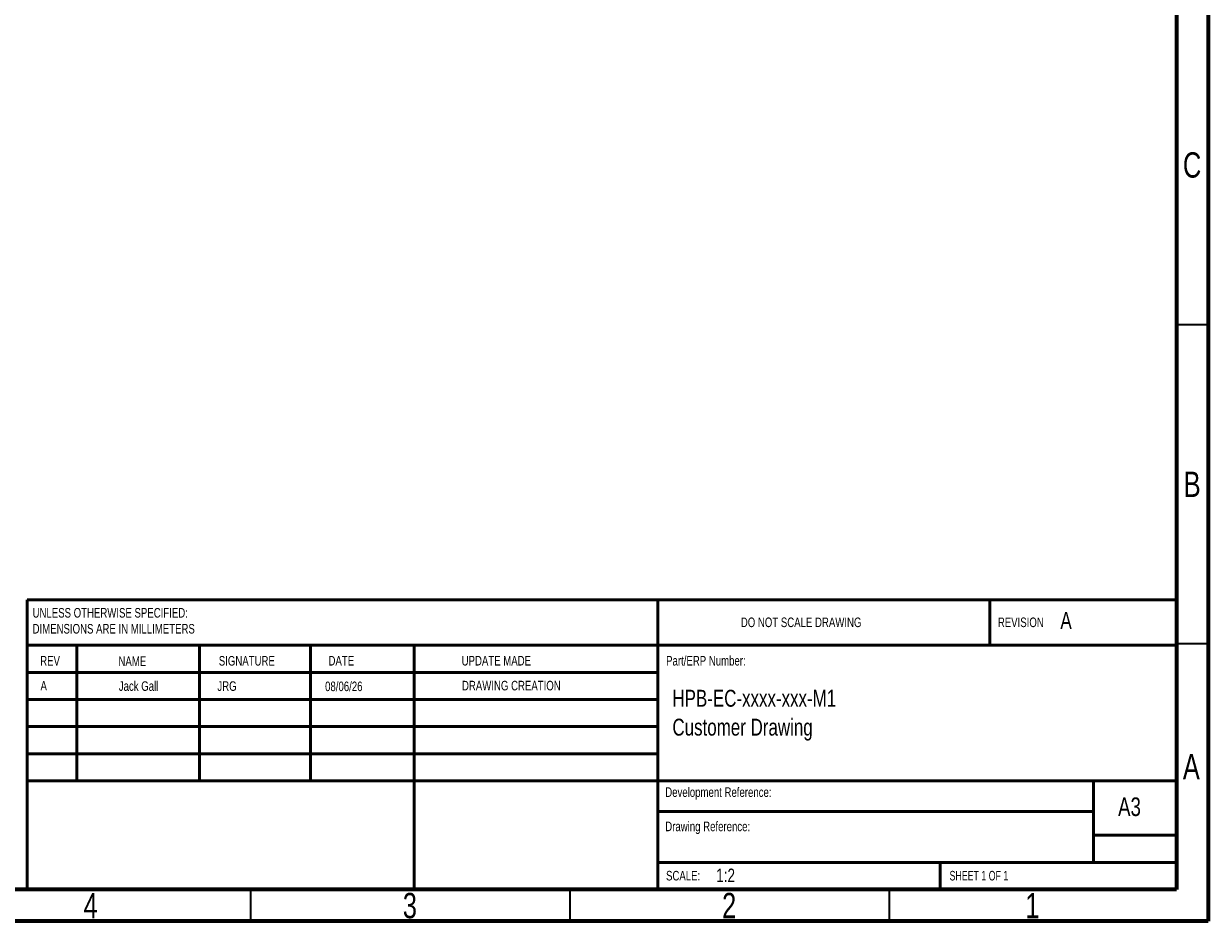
# Model space of a CAD drawing. Header units: millimetres. Extents: x 15 to 415, y 5 to 292.
# Tile 8 of 15: x 229 to 415, y 5 to 146. Entities that reach past the tile are written whole.
import ezdxf

# ---------------------------------------------------------------- set-up
doc = ezdxf.new("R2010")
doc.units = ezdxf.units.MM
doc.styles.add('SLDTEXTSTYLE0', font='TXT', dxfattribs={"width": 0.75})
doc.styles.add('SLDTEXTSTYLE1', font='TXT', dxfattribs={"width": 0.6875})

# ---------------------------------------------------------------- blocks, each defined once
blk = doc.blocks.new('SW_NOTE_0')
at = {"color": 0, "linetype": 'Continuous', "lineweight": 0, "char_height": 2.6458, "attachment_point": 1, "style": 'SLDTEXTSTYLE0'}
for s, insert in [('HPB-EC-xxxx-xxx-M1', (0, 3.41)), ('Customer Drawing', (0, -1.12))]:
    blk.add_mtext(s, dxfattribs=dict(at, insert=insert))
blk = doc.blocks.new('SW_NOTE_0_1')
at = {"color": 0, "linetype": 'Continuous', "lineweight": 0, "char_height": 1.5, "attachment_point": 1, "style": 'SLDTEXTSTYLE0'}
for s, insert in [('UNLESS OTHERWISE SPECIFIED:', (0, 1.93)), ('DIMENSIONS ARE IN MILLIMETERS', (0, -0.57))]:
    blk.add_mtext(s, dxfattribs=dict(at, insert=insert))

msp = doc.modelspace()

# ---------------------------------------------------------------- linework, layer by layer
at = {"color": 7, "linetype": 'Continuous', "lineweight": 70}
for p, q in [((415, 292), (415, 5)), ((410, 287), (410, 10)), ((410, 10), (20, 10)), ((415, 5), (15, 5))]:
    msp.add_line(p, q, dxfattribs=at)
at = {"color": 7, "linetype": 'Continuous', "lineweight": 35}
for p, q in [((410, 98.5), (415, 98.5)), ((410, 48.5), (415, 48.5)), ((265, 10), (265, 5)), ((315, 10), (315, 5)), ((365, 10), (365, 5))]:
    msp.add_line(p, q, dxfattribs=at)
at = {"color": 7, "linetype": 'Continuous', "lineweight": 50}
for p, q in [((230, 55.345), (410, 55.345)), ((230, 55.345), (230, 10)), ((328.8, 55.345), (328.8, 10)), ((380.8, 48.25), (380.8, 55.345)), ((410, 48.25), (230, 48.25)), ((237.8, 48.25), (237.8, 27)), ((256.991, 48.25), (256.991, 27)), ((274.399, 48.25), (274.399, 27)), ((290.651, 10), (290.651, 48.25)), ((328.8, 44), (230, 44)), ((328.8, 39.75), (230, 39.75)), ((328.8, 35.5), (230, 35.5)), ((328.8, 31.25), (230, 31.25)), ((284.6, 27), (230, 27)), ((284.6, 27), (410, 27)), ((397, 14.25), (397, 27)), ((397, 22.182), (328.8, 22.182)), ((410, 18.5), (397, 18.5)), ((410, 14.198), (328.8, 14.198)), ((373, 10), (373, 14.25))]:
    msp.add_line(p, q, dxfattribs=at)

# ---------------------------------------------------------------- block references
at = {"color": 7, "linetype": 'Continuous', "lineweight": 0}
for name, p in [('SW_NOTE_0_1', (230.869, 52.155)), ('SW_NOTE_0', (331.074, 37.86))]:
    msp.add_blockref(name, p, dxfattribs=at)

# ---------------------------------------------------------------- texts
for s, insert, char_height, attachment_point, style in [('C', (412.459, 125.482), 3.969, 2, 'SLDTEXTSTYLE0'), ('B', (412.471, 75.454), 3.969, 2, 'SLDTEXTSTYLE0'), ('DO NOT SCALE DRAWING', (341.788, 52.594), 1.5, 1, 'SLDTEXTSTYLE0'), ('REVISION', (382.041, 52.594), 1.5, 1, 'SLDTEXTSTYLE0'), ('A', (391.837, 53.468), 2.646, 1, 'SLDTEXTSTYLE0'), ('REV', (232.062, 46.562), 1.5, 1, 'SLDTEXTSTYLE0'), ('NAME', (244.322, 46.501), 1.5, 1, 'SLDTEXTSTYLE0'), ('SIGNATURE', (260.034, 46.562), 1.5, 1, 'SLDTEXTSTYLE0'), ('DATE', (277.215, 46.576), 1.5, 1, 'SLDTEXTSTYLE0'), ('UPDATE MADE', (298.065, 46.576), 1.5, 1, 'SLDTEXTSTYLE0'), ('Part/ERP Number:', (330.09, 46.576), 1.5, 1, 'SLDTEXTSTYLE0'), ('Jack Gall', (244.375, 42.604), 1.5, 1, 'SLDTEXTSTYLE0'), ('08/06/26', (276.682, 42.561), 1.5, 1, 'SLDTEXTSTYLE0'), ('DRAWING CREATION', (298.118, 42.679), 1.5, 1, 'SLDTEXTSTYLE0'), ('A', (232.115, 42.665), 1.5, 1, 'SLDTEXTSTYLE0'), ('JRG', (259.816, 42.604), 1.5, 1, 'SLDTEXTSTYLE0'), ('A', (412.34, 31.204), 3.969, 2, 'SLDTEXTSTYLE0'), ('Development Reference:', (329.953, 25.986), 1.5, 1, 'SLDTEXTSTYLE0'), ('A3', (400.871, 24.406), 2.9104, 1, 'SLDTEXTSTYLE0'), ('Drawing Reference:', (329.953, 20.618), 1.5, 1, 'SLDTEXTSTYLE0'), ('1:2', (337.926, 13.26), 2.1167, 1, 'SLDTEXTSTYLE0'), ('SCALE:', (330.074, 12.9), 1.5, 1, 'SLDTEXTSTYLE0'), ('SHEET 1 OF 1', (374.478, 12.9), 1.5, 1, 'SLDTEXTSTYLE1'), ('4', (239.96, 9.454), 3.969, 2, 'SLDTEXTSTYLE0'), ('3', (289.96, 9.454), 3.969, 2, 'SLDTEXTSTYLE0'), ('2', (339.96, 9.454), 3.969, 2, 'SLDTEXTSTYLE0'), ('1', (387.46, 9.454), 3.969, 2, 'SLDTEXTSTYLE0')]:
    msp.add_mtext(s, dxfattribs=dict(at, insert=insert, char_height=char_height, attachment_point=attachment_point, style=style))

doc.saveas('drawing.dxf')
